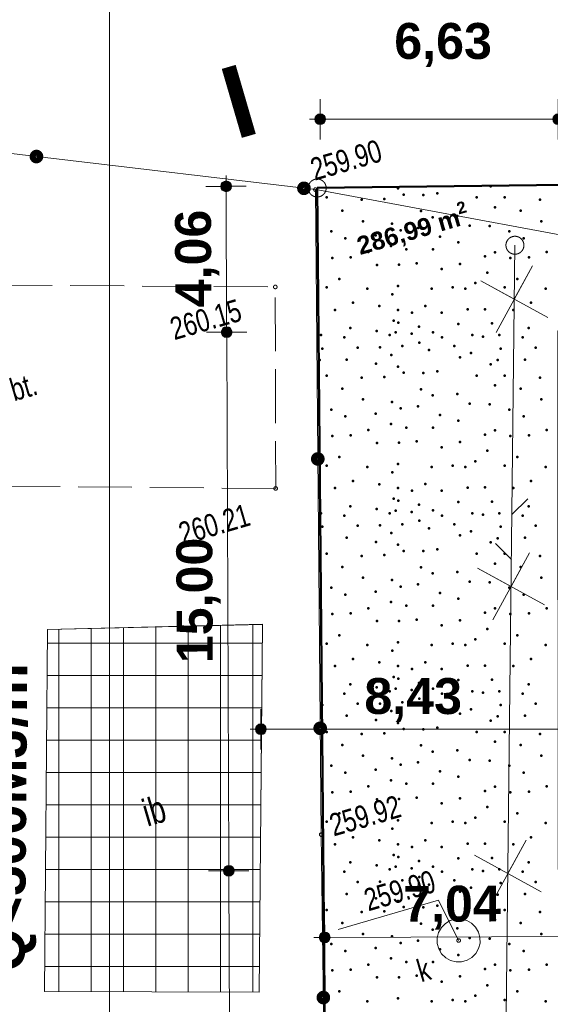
# Model space of a CAD drawing. Header units: millimetres. Extents: x -105537 to 923666, y -162842 to 175608.
# Tile 7 of 41: x -15493 to -722, y -3754 to 23665. Entities that reach past the tile are written whole.
import ezdxf
from ezdxf.xclip import XClip

# ---------------------------------------------------------------- set-up
doc = ezdxf.new("R2010")
doc.units = ezdxf.units.MM
doc.header["$MEASUREMENT"] = 0
doc.header["$XCLIPFRAME"] = 0
doc.linetypes.add('1054', pattern=[2000, 1500, -500])
doc.linetypes.add('Wipeout_Contour', pattern=[1000, 0, -1000])
for name, color, linetype in [('A__!REF_RYSUNKI', 7, 'Continuous'), ('Nowe_01-PZT-WYPEŁNIENIA', 7, 'Continuous'), ('Nowe_A__STROPY', 7, 'Continuous'), ('Nowe_A_WYM_SYTUACJA', 7, 'Continuous')]:
    doc.layers.add(name, color=color, linetype=linetype)
for name, color, linetype, lineweight, true_color in [('Nowe_01-PZT-WYPEŁNIENIA_Nr_pióra__243', 7, 'Continuous', 13, 0x797979), ('Nowe_01-PZT-WYPEŁNIENIA_Nr_pióra__253', 7, 'Continuous', 13, 0xccf4b0), ('Nowe_01-PZT-WYPEŁNIENIA_Nr_pióra__95', 7, 'Continuous', 50, 0xe1e100), ('Nowe_01-PZT-WYPEŁNIENIA_Nr_pióra__97', 7, 'Continuous', 15, 0xff2828), ('Nowe_A_TER_GRANICA_Nr_pióra__221', 7, 'Continuous', 50, 0xbcc01d), ('Nowe_A_TER_UZBROJENIE_Nr_pióra__58', 7, 'Continuous', 20, 0xdf0000)]:
    doc.layers.add(name, color=color, linetype=linetype, lineweight=lineweight, true_color=true_color)
for name, color, linetype, lineweight in [('Nowe_199-Z Wymiary i opisy_Nr_pióra__1', 7, 'Continuous', 13), ('Nowe_199-Z Wymiary i opisy_Nr_pióra__203', 7, 'Continuous', 50), ('Nowe_A__STROPY_Nr_pióra__89', 7, 'Continuous', 13), ('Nowe_A_WYM_SYTUACJA_Nr_pióra__1', 7, 'Continuous', 13), ('Nowe_A_WYM_SYTUACJA_Nr_pióra__45', 7, 'Continuous', 15), ('Nowe_A_WYM_SYTUACJA_Nr_pióra__85', 7, 'Continuous', 13), ('Wadowice Wałowa mdcp500_2_EGB_DzialkaEwidencyjna_Nr_pióra__3', 3, 'Continuous', 18), ('Wadowice Wałowa mdcp500_2_EGB_PunktGraniczny_Nr_pióra__3', 3, 'Continuous', 18), ('Wadowice Wałowa mdcp500_2_GES_InneUrzadzeniaTowarzyszace_Nr_pióra__7', 7, 'Continuous', 18), ('Wadowice Wałowa mdcp500_2_GES_PrzewodTelekomunikacyjny_Nr_pióra__30', 30, 'Continuous', 18), ('Wadowice Wałowa mdcp500_2_GES_Rzedna_Nr_pióra__34', 34, 'Continuous', 18), ('Wadowice Wałowa mdcp500_2_GES_UrzadzeniaSiecKanalizacyjna_Nr_pióra__34', 34, 'Continuous', 18), ('Wadowice Wałowa mdcp500_2_OT_Budowle_Nr_pióra__7', 7, 'Continuous', 18), ('Wadowice Wałowa mdcp500_2_OT_Komunikacja_Nr_pióra__7', 7, 'Continuous', 18), ('Wadowice Wałowa mdcp500_2_OT_Ogrodzenia_Nr_pióra__7', 7, 'Continuous', 18), ('Wadowice Wałowa mdcp500_2_OT_Rzedna_Nr_pióra__7', 7, 'Continuous', 18), ('Wadowice Wałowa mdcp500_3_0_Nr_pióra__1', 7, 'Continuous', 13)]:
    doc.layers.add(name, color=color, linetype=linetype, lineweight=lineweight)
doc.styles.add('STYL_AUTOMATYCZNY_2', font='arial.ttf')
doc.styles.add('STYL_AUTOMATYCZNY_5', font='arial.ttf')
doc.styles.add('STYL_AUTOMATYCZNY_6', font='arial.ttf', dxfattribs={"width": 0.75})
doc.dimstyles.new('STYL_AUTOMATYCZNY__1', dxfattribs={"dimtxt": 1000, "dimasz": 570, "dimexe": 0.18, "dimexo": 0.0625, "dimgap": 0, "dimtad": 1, "dimlfac": 0.001, "dimzin": 0, "dimdsep": 46, "dimtxsty": 'STYL_AUTOMATYCZNY_5', "dimblk": 'ARROWHEAD_11', "dimblk1": 'ARROWHEAD_11', "dimblk2": 'ARROWHEAD_11', "dimcen": 0.09, "dimse1": 1, "dimse2": 1, "dimclrd": 7, "dimclre": 7, "dimclrt": 7, "dimadec": 0, "dimazin": 0, "dimtfac": 1, "dimtdec": 4, "dimtmove": 0, "dimatfit": 3, "dimfxl": 1, "dimtolj": 1, "dimtzin": 0, "dimarcsym": 0})
doc.dimstyles.new('STYL_AUTOMATYCZNY__2', dxfattribs={"dimtxt": 1000, "dimasz": 570, "dimexe": 0.18, "dimexo": 0.0625, "dimgap": 0, "dimtad": 1, "dimtih": 1, "dimtoh": 1, "dimlfac": 0.001, "dimzin": 0, "dimdsep": 46, "dimtxsty": 'STYL_AUTOMATYCZNY_5', "dimblk": 'ARROWHEAD_11', "dimblk1": 'ARROWHEAD_11', "dimblk2": 'ARROWHEAD_11', "dimcen": 0.09, "dimse1": 1, "dimse2": 1, "dimclrd": 7, "dimclre": 7, "dimclrt": 7, "dimadec": 0, "dimazin": 0, "dimtfac": 1, "dimtdec": 4, "dimtmove": 0, "dimatfit": 3, "dimfxl": 1, "dimtolj": 1, "dimtzin": 0, "dimarcsym": 0})
doc.dimstyles.new('STYL_AUTOMATYCZNY__3', dxfattribs={"dimtxt": 1000, "dimasz": 570, "dimexe": 0.18, "dimexo": 0.0625, "dimgap": 0, "dimtad": 1, "dimtih": 1, "dimtoh": 1, "dimlfac": 0.001, "dimzin": 0, "dimdsep": 46, "dimtxsty": 'STYL_AUTOMATYCZNY_5', "dimblk": 'ARROWHEAD_11', "dimblk1": 'ARROWHEAD_11', "dimblk2": 'ARROWHEAD_11', "dimcen": 0.09, "dimse1": 1, "dimse2": 1, "dimclrd": 7, "dimclre": 7, "dimclrt": 7, "dimadec": 0, "dimazin": 0, "dimtfac": 1, "dimtdec": 4, "dimtmove": 2, "dimatfit": 3, "dimfxl": 1, "dimtolj": 1, "dimtzin": 0, "dimarcsym": 0})
picture_1 = doc.add_image_def('image1.tif', size_in_pixel=(6904, 2168))

# ---------------------------------------------------------------- blocks, each defined once
blk = doc.blocks.new('Rysunek_1_3', base_point=(73226, -6125))
at = {"layer": 'Wadowice Wałowa mdcp500_3_0_Nr_pióra__1', "color": 7, "lineweight": 13}
image = blk.add_image(picture_1, insert=(-79879, -3368), size_in_units=(292228, 91739), rotation=16.24147, dxfattribs=at)
image.set_boundary_path([(-0.5, -0.5), (6903.5, 2167.5)])
blk = doc.blocks.new('*X3')
at = {"layer": 'Nowe_01-PZT-WYPEŁNIENIA_Nr_pióra__95', "color": 52, "linetype": 'Continuous', "lineweight": 50, "true_color": 0xe1e100}
for p in [(-4961, 18964), (-2380, 19027), (-6950, 18714), (-5974, 18655), (-5346, 18675), (-4805, 18792), (-4257, 18787), (-3866, 18831), (-2771, 18714), (-1989, 18714), (-1012, 18655), (-2262, 18440), (-6507, 18348), (-4322, 18335), (-3995, 18165), (-3314, 18202), (-1546, 18348), (-5933, 18049), (-5131, 17982), (-4408, 17862), (-2966, 17932), (-2410, 17916), (-972, 18049), (-6822, 17768), (-6822, 17768), (-6428, 17576), (-5581, 17658), (-4886, 17798), (-3788, 17619), (-1861, 17768), (-1861, 17768), (-1467, 17576), (-5158, 17366), (-3279, 17462), (-6793, 17032), (-6275, 17051), (-5786, 17196), (-4726, 17267), (-3983, 17267), (-2536, 17071), (-2262, 17189), (-1832, 17032), (-1314, 17051), (-825, 17196), (-5542, 16837), (-4938, 16842), (-4445, 16882), (-4445, 16882), (-3238, 16863), (-3749, 16719), (-2476, 16619), (-6950, 16211), (-6598, 16446), (-4961, 16250), (-3436, 16211), (-2810, 16328), (-1989, 16211), (-1637, 16446), (-5815, 16172), (-5118, 16017), (-4022, 16172), (-3084, 16172), (-854, 16172), (-6218, 15781), (-5485, 15689), (-4200, 15693), (-4200, 15693), (-1257, 15781), (-6715, 15585), (-4961, 15585), (-4570, 15507), (-3749, 15507), (-3026, 15598), (-2540, 15599), (-1754, 15585), (-5079, 15283), (-4951, 15231), (-4374, 15116), (-3279, 15194), (-2345, 15205), (-7106, 14881), (-6454, 14816), (-6285, 15077), (-5559, 14996), (-5197, 14881), (-5027, 14956), (-4584, 14917), (-3983, 14959), (-3733, 14816), (-2888, 14881), (-2593, 14842), (-2145, 14881), (-1493, 14816), (-1324, 15077), (-6089, 14536), (-5464, 14543), (-4844, 14575), (-4370, 14675), (-3397, 14575), (-1128, 14536), (-7067, 14505), (-5144, 14331), (-4100, 14462), (-3240, 14262), (-2927, 14379), (-2106, 14505), (-7145, 14184), (-6389, 14200), (-5577, 14082), (-4961, 14004), (-2380, 14066), (-2184, 14184), (-1428, 14200), (-6950, 13754), (-5346, 13714), (-4805, 13832), (-4257, 13826), (-3866, 13871), (-2771, 13754), (-1989, 13754), (-5974, 13694), (-2262, 13480), (-1012, 13694), (-6507, 13388), (-4322, 13375), (-3995, 13205), (-3314, 13242), (-1546, 13388), (-5933, 13089), (-5131, 13021), (-4408, 12902), (-2966, 12971), (-2410, 12956), (-972, 13089), (-6822, 12808), (-6822, 12808), (-6428, 12615), (-5581, 12698), (-4886, 12838), (-3788, 12658), (-1861, 12808), (-1861, 12808), (-1467, 12615), (-5158, 12406), (-3279, 12502), (-6793, 12072), (-6275, 12091), (-5786, 12235), (-4726, 12306), (-3983, 12306), (-2536, 12111), (-2262, 12228), (-1832, 12072), (-1314, 12091), (-825, 12235), (-5542, 11876), (-4938, 11882), (-4445, 11921), (-4445, 11921), (-3238, 11902), (-3749, 11759), (-2476, 11659), (-6950, 11250), (-6598, 11485), (-4961, 11290), (-3436, 11250), (-2810, 11368), (-1989, 11250), (-1637, 11485), (-5815, 11211), (-5118, 11056), (-4022, 11211), (-3084, 11211), (-854, 11211), (-6218, 10821), (-5485, 10729), (-4200, 10733), (-4200, 10733), (-1257, 10821), (-6715, 10625), (-4961, 10625), (-4570, 10547), (-3749, 10547), (-3026, 10637), (-2540, 10639), (-1754, 10625), (-5079, 10323), (-4951, 10271), (-4374, 10155), (-3279, 10234), (-2345, 10244), (-7106, 9921), (-6285, 10116), (-5559, 10035), (-5197, 9921), (-5027, 9996), (-4584, 9956), (-3983, 9999), (-2888, 9921), (-2593, 9881), (-2145, 9921), (-1324, 10116), (-6454, 9855), (-4844, 9615), (-4370, 9715), (-3733, 9855), (-3397, 9615), (-1493, 9855), (-7067, 9545), (-6089, 9575), (-5464, 9583), (-5144, 9371), (-4100, 9502), (-2927, 9419), (-2106, 9545), (-1128, 9575), (-6389, 9240), (-5577, 9122), (-3240, 9302), (-2380, 9106), (-2184, 9223), (-1428, 9240), (-6950, 8793), (-4961, 9043), (-4805, 8871), (-4257, 8866), (-3866, 8911), (-2771, 8793), (-1989, 8793), (-5974, 8734), (-5346, 8754), (-2262, 8519), (-1012, 8734), (-6507, 8428), (-4322, 8414), (-3995, 8244), (-3314, 8281), (-1546, 8428), (-5933, 8128), (-5131, 8061), (-2966, 8011), (-2410, 7995), (-972, 8128), (-6822, 7847), (-6822, 7847), (-5581, 7737), (-4886, 7877), (-4408, 7942), (-3788, 7698), (-1861, 7847), (-1861, 7847), (-6428, 7655), (-5158, 7445), (-3279, 7542), (-1467, 7655), (-6275, 7131), (-5786, 7275), (-4726, 7346), (-3983, 7346), (-2536, 7151), (-2262, 7268), (-1314, 7131), (-825, 7275), (-6793, 7111), (-5542, 6916), (-4938, 6921), (-4445, 6961), (-4445, 6961), (-3238, 6942), (-1832, 7111), (-3749, 6799), (-2476, 6699), (-6598, 6525), (-4961, 6329), (-2810, 6407), (-1637, 6525), (-6950, 6290), (-5815, 6251), (-5118, 6096), (-4022, 6251), (-3436, 6290), (-3084, 6251), (-1989, 6290), (-854, 6251), (-6218, 5860), (-5485, 5769), (-4200, 5773), (-4200, 5773), (-1257, 5860), (-6715, 5664), (-4961, 5664), (-4570, 5586), (-3749, 5586), (-3026, 5677), (-2540, 5678), (-1754, 5664), (-5079, 5363), (-4951, 5310), (-3279, 5273), (-2345, 5284), (-6285, 5156), (-5559, 5075), (-5197, 4960), (-5027, 5035), (-4584, 4996), (-4374, 5195), (-3983, 5039), (-2888, 4960), (-2145, 4960), (-1324, 5156), (-6454, 4895), (-4370, 4754), (-3733, 4895), (-2593, 4921), (-1493, 4895), (-7067, 4585), (-6089, 4615), (-5464, 4622), (-5144, 4410), (-4844, 4654), (-4100, 4541), (-3397, 4654), (-2927, 4459), (-2106, 4585), (-1128, 4615), (-6389, 4279), (-5577, 4161), (-3240, 4341), (-2380, 4146), (-2184, 4263), (-1428, 4279), (-4961, 4083), (-4805, 3911), (-4257, 3906), (-3866, 3950), (-6950, 3833), (-5974, 3773), (-5346, 3794), (-2771, 3833), (-1989, 3833), (-1012, 3773), (-6507, 3467), (-4322, 3454), (-3314, 3321), (-2262, 3559), (-1546, 3467), (-5933, 3168), (-5131, 3100), (-3995, 3284), (-2966, 3051), (-2410, 3035), (-972, 3168), (-6822, 2887), (-6822, 2887), (-5581, 2777), (-4886, 2917), (-4408, 2981), (-1861, 2887), (-1861, 2887), (-6428, 2694), (-5158, 2485), (-3788, 2738), (-3279, 2581), (-1467, 2694), (-5786, 2315), (-4726, 2386), (-3983, 2386), (-2262, 2308), (-825, 2315), (-6793, 2151), (-6275, 2170), (-5542, 1956), (-4938, 1961), (-4445, 2001), (-4445, 2001), (-3238, 1982), (-2536, 2190), (-1832, 2151), (-1314, 2170), (-3749, 1838), (-2476, 1738), (-6598, 1564), (-2810, 1447), (-1637, 1564), (-6950, 1330), (-5815, 1291), (-5118, 1136), (-4961, 1369), (-4022, 1291), (-3436, 1330), (-3084, 1291), (-1989, 1330), (-854, 1291), (-6218, 900), (-1257, 900), (-6715, 704), (-5485, 808), (-4961, 704), (-4570, 626), (-4200, 812), (-4200, 812), (-3749, 626), (-3026, 717), (-2540, 718), (-1754, 704), (-5079, 402), (-4951, 350), (-3279, 313), (-2345, 324), (-6285, 196), (-5559, 114), (-5197, 0), (-5027, 75), (-4584, 35), (-4374, 235), (-3983, 78), (-2888, 0), (-2145, 0), (-1324, 196), (-6454, -65), (-4370, -206), (-3733, -65), (-2593, -39), (-1493, -65), (-6089, -345), (-5464, -338), (-4844, -306), (-4100, -419), (-3397, -306), (-2927, -502), (-2106, -376), (-1128, -345), (-6389, -681), (-5577, -799), (-5144, -550), (-3240, -619), (-2380, -815), (-2184, -697), (-1428, -681), (-4961, -878), (-4805, -1049), (-4257, -1055), (-3866, -1010), (-6950, -1128), (-5974, -1187), (-5346, -1167), (-2771, -1128), (-1989, -1128), (-1012, -1187), (-6507, -1493), (-4322, -1506), (-3314, -1640), (-2262, -1401), (-1546, -1493), (-5933, -1792), (-5131, -1860), (-3995, -1677), (-2966, -1910), (-972, -1792), (-6822, -2073), (-6822, -2073), (-5581, -2184), (-4886, -2043), (-4408, -1979), (-2410, -1925), (-1861, -2073), (-1861, -2073), (-6428, -2266), (-3788, -2223), (-3279, -2379), (-1467, -2266), (-5786, -2646), (-5158, -2476), (-4726, -2575), (-3983, -2575), (-2262, -2653), (-825, -2646), (-6793, -2809), (-6275, -2790), (-5542, -3005), (-4938, -2999), (-4445, -2960), (-4445, -2960), (-3238, -2979), (-2536, -2770), (-1832, -2809), (-1314, -2790), (-3749, -3122), (-2476, -3222), (-6598, -3396), (-2810, -3513), (-1637, -3396), (-6950, -3631), (-5815, -3670), (-4961, -3591), (-4022, -3670), (-3436, -3631), (-3084, -3670), (-1989, -3631), (-854, -3670)]:
    blk.add_point(p, dxfattribs=at)
blk = doc.blocks.new('Wypełnienie_1_1')
at = {"color": 254, "linetype": 'Wipeout_Contour', "lineweight": 0, "ltscale": 110494.15238}
blk.add_wipeout([(-6905, -14680), (49, -14951), (-9, 0), (-500, 0), (-510, 15000), (13319, 15000), (13400, 19233), (-7211, 18978)], dxfattribs=at).dxf.layer = 'Nowe_01-PZT-WYPEŁNIENIA'
at = {"layer": 'Nowe_01-PZT-WYPEŁNIENIA_Nr_pióra__253', "color": 254, "linetype": 'Continuous', "lineweight": 13, "true_color": 0xccf4b0, "flags": 128}
blk.add_lwpolyline([(-6905, -14680), (49, -14951), (-9, 0), (-500, 0), (-510, 15000), (13319, 15000), (13400, 19233), (-7211, 18978)], close=True, dxfattribs=at)
at = {"layer": 'Nowe_01-PZT-WYPEŁNIENIA_Nr_pióra__95', "color": 52, "linetype": 'Continuous', "lineweight": 50, "true_color": 0xe1e100}
blk.add_blockref('*X3', (0, 0), dxfattribs=at)
at = {"layer": 'Nowe_01-PZT-WYPEŁNIENIA_Nr_pióra__95', "color": 12, "lineweight": 30, "true_color": 0xde1212, "insert": (-5975, 16970), "char_height": 500, "attachment_point": 7, "rotation": 16.2415, "style": 'STYL_AUTOMATYCZNY_2'}
blk.add_mtext('\\A1;{\\pql;\\fArial|b1|i0|c238|p0;\\W1.000000;286,99 m\\fArial|b1|i0|c238|p0;\\W1.000000;\\A1{\\H.66x;\\S2^  ;}}', dxfattribs=at)
blk = doc.blocks.new('Strop_2_1', base_point=(-12989, -15343))
at = {"layer": 'Nowe_A__STROPY_Nr_pióra__89', "color": 7, "linetype": 'Continuous', "lineweight": 13, "flags": 128}
blk.add_lwpolyline([(-12989, -15343), (49383, -15343), (49383, 26682), (-12989, 26682)], close=True, dxfattribs=at)
blk = doc.blocks.new('*D72')
at = {"layer": 'Nowe_A_WYM_SYTUACJA_Nr_pióra__45', "linetype": 'Continuous', "lineweight": 15}
for points in [[(-9897, 19024), (-9886, 18967), (-9853, 18918), (-9805, 18885), (-9747, 18874), (-9690, 18885), (-9641, 18918), (-9609, 18967), (-9597, 19024), (-9609, 19081), (-9641, 19130), (-9690, 19163), (-9747, 19174), (-9805, 19163), (-9853, 19130), (-9886, 19081)], [(-9881, 14964), (-9870, 14906), (-9837, 14858), (-9789, 14825), (-9731, 14814), (-9674, 14825), (-9625, 14858), (-9593, 14906), (-9581, 14964), (-9593, 15021), (-9625, 15070), (-9674, 15102), (-9731, 15114), (-9789, 15102), (-9837, 15070), (-9870, 15021)]]:
    blk.add_hatch(color=7, dxfattribs=at).paths.add_polyline_path(points)
at = {"layer": 'Nowe_A_WYM_SYTUACJA_Nr_pióra__45', "color": 7, "linetype": 'Continuous', "lineweight": 15}
blk.add_circle((-9747, 19024), 150, dxfattribs=at)
at = {"layer": 'Nowe_A_WYM_SYTUACJA_Nr_pióra__85', "color": 7, "linetype": 'Continuous', "lineweight": 13}
for p, q in [((-9748, 19324), (-9748, 19174)), ((-10310, 19022), (-9897, 19023)), ((-9597, 19025), (-9185, 19026)), ((-9747, 18874), (-9732, 15114))]:
    blk.add_line(p, q, dxfattribs=at)
at = {"layer": 'Nowe_A_WYM_SYTUACJA_Nr_pióra__1', "color": 7, "lineweight": 13, "insert": (-9934, 15658), "char_height": 1000, "attachment_point": 7, "rotation": 90.2258, "style": 'STYL_AUTOMATYCZNY_5'}
blk.add_mtext('\\A1;{\\pql;\\fArial|b1|i0|c238|p0;\\W1.000000;4,06}', dxfattribs=at)
blk = doc.blocks.new('ARROWHEAD_11')
at = {"color": 0, "linetype": 'Continuous', "lineweight": 0}
blk.add_line((0, 0), (-1, 0), dxfattribs=at)
at = {"color": 0, "linetype": 'Continuous', "lineweight": 0, "const_width": 0.25, "flags": 128}
blk.add_lwpolyline([(-0.125, 0, 1), (0.125, 0, 1)], format="xyb", close=True, dxfattribs=at)
blk = doc.blocks.new('*D74')
at = {"layer": 'Nowe_A_WYM_SYTUACJA_Nr_pióra__45', "linetype": 'Continuous', "lineweight": 15}
for points in [[(-9881, 14964), (-9870, 14906), (-9837, 14858), (-9789, 14825), (-9731, 14814), (-9674, 14825), (-9625, 14858), (-9593, 14906), (-9581, 14964), (-9593, 15021), (-9625, 15070), (-9674, 15102), (-9731, 15114), (-9789, 15102), (-9837, 15070), (-9870, 15021)], [(-9822, -36), (-9811, -94), (-9778, -142), (-9730, -175), (-9672, -186), (-9615, -175), (-9566, -142), (-9534, -94), (-9522, -36), (-9534, 21), (-9566, 70), (-9615, 102), (-9672, 114), (-9730, 102), (-9778, 70), (-9811, 21)]]:
    blk.add_hatch(color=7, dxfattribs=at).paths.add_polyline_path(points)
at = {"layer": 'Nowe_A_WYM_SYTUACJA_Nr_pióra__45', "color": 7, "linetype": 'Continuous', "lineweight": 15}
for centre in [(-9731, 14964), (-9672, -36)]:
    blk.add_circle(centre, 150, dxfattribs=at)
at = {"layer": 'Nowe_A_WYM_SYTUACJA_Nr_pióra__85', "color": 7, "linetype": 'Continuous', "lineweight": 13}
for p, q in [((-10294, 14961), (-9881, 14963)), ((-9731, 14814), (-9673, 114)), ((-9581, 14964), (-9169, 14966)), ((-10235, -38), (-9822, -37)), ((-9522, -36), (-9110, -34))]:
    blk.add_line(p, q, dxfattribs=at)
at = {"layer": 'Nowe_A_WYM_SYTUACJA_Nr_pióra__1', "color": 7, "lineweight": 13, "insert": (-9895, 5747), "char_height": 1000, "attachment_point": 7, "rotation": 90.2258, "style": 'STYL_AUTOMATYCZNY_5'}
blk.add_mtext('\\A1;{\\pql;\\fArial|b1|i0|c238|p0;\\W1.000000;15,00}', dxfattribs=at)
blk = doc.blocks.new('*D75')
at = {"layer": 'Nowe_A_WYM_SYTUACJA_Nr_pióra__45', "linetype": 'Continuous', "lineweight": 15}
for points in [[(-9822, -36), (-9811, -94), (-9778, -142), (-9730, -175), (-9672, -186), (-9615, -175), (-9566, -142), (-9534, -94), (-9522, -36), (-9534, 21), (-9566, 70), (-9615, 102), (-9672, 114), (-9730, 102), (-9778, 70), (-9811, 21)], [(-9751, -18042), (-9740, -18099), (-9707, -18148), (-9659, -18180), (-9601, -18192), (-9544, -18180), (-9495, -18148), (-9463, -18099), (-9451, -18042), (-9463, -17984), (-9495, -17936), (-9544, -17903), (-9601, -17892), (-9659, -17903), (-9707, -17936), (-9740, -17984)]]:
    blk.add_hatch(color=7, dxfattribs=at).paths.add_polyline_path(points)
at = {"layer": 'Nowe_A_WYM_SYTUACJA_Nr_pióra__45', "color": 7, "linetype": 'Continuous', "lineweight": 15}
blk.add_circle((-9601, -18042), 150, dxfattribs=at)
at = {"layer": 'Nowe_A_WYM_SYTUACJA_Nr_pióra__85', "color": 7, "linetype": 'Continuous', "lineweight": 13}
for p, q in [((-9672, -186), (-9602, -17892)), ((-10164, -18044), (-9751, -18042)), ((-9451, -18041), (-9039, -18039)), ((-9601, -18192), (-9600, -18342))]:
    blk.add_line(p, q, dxfattribs=at)
at = {"layer": 'Nowe_A_WYM_SYTUACJA_Nr_pióra__1', "color": 7, "lineweight": 13, "insert": (-9830, -10756), "char_height": 1000, "attachment_point": 7, "rotation": 90.2258, "style": 'STYL_AUTOMATYCZNY_5'}
blk.add_mtext('\\A1;{\\pql;\\fArial|b1|i0|c238|p0;\\W1.000000;18,01}', dxfattribs=at)
blk = doc.blocks.new('*D81')
at = {"layer": 'Nowe_A_WYM_SYTUACJA_Nr_pióra__45', "linetype": 'Continuous', "lineweight": 15}
for points in [[(-7153, -1892), (-7141, -1949), (-7109, -1998), (-7060, -2030), (-7003, -2042), (-6945, -2030), (-6897, -1998), (-6864, -1949), (-6853, -1892), (-6864, -1834), (-6897, -1786), (-6945, -1753), (-7003, -1742), (-7060, -1753), (-7109, -1786), (-7141, -1834)], [(-109, -1864), (-98, -1921), (-65, -1970), (-17, -2003), (41, -2014), (98, -2003), (147, -1970), (179, -1921), (191, -1864), (179, -1807), (147, -1758), (98, -1725), (41, -1714), (-17, -1725), (-65, -1758), (-98, -1807)]]:
    blk.add_hatch(color=7, dxfattribs=at).paths.add_polyline_path(points)
at = {"layer": 'Nowe_A_WYM_SYTUACJA_Nr_pióra__45', "color": 7, "linetype": 'Continuous', "lineweight": 15}
for centre in [(-7003, -1892), (41, -1864)]:
    blk.add_circle(centre, 150, dxfattribs=at)
at = {"layer": 'Nowe_A_WYM_SYTUACJA_Nr_pióra__85', "color": 7, "linetype": 'Continuous', "lineweight": 13}
for p, q in [((-7003, -1742), (-7005, -1329)), ((40, -1714), (38, -1301)), ((-7303, -1893), (-7153, -1892)), ((-6853, -1891), (-109, -1865)), ((191, -1863), (341, -1863)), ((-7001, -2454), (-7002, -2042)), ((43, -2426), (41, -2014))]:
    blk.add_line(p, q, dxfattribs=at)
at = {"layer": 'Nowe_A_WYM_SYTUACJA_Nr_pióra__1', "color": 7, "lineweight": 13, "insert": (-4816, -1683), "char_height": 1000, "attachment_point": 7, "rotation": 0.2258, "style": 'STYL_AUTOMATYCZNY_5'}
blk.add_mtext('\\A1;{\\pql;\\fArial|b1|i0|c238|p0;\\W1.000000;7,04}', dxfattribs=at)
blk = doc.blocks.new('*D82')
at = {"layer": 'Nowe_A_WYM_SYTUACJA_Nr_pióra__45', "linetype": 'Continuous', "lineweight": 15}
for points in [[(-8928, 3906), (-8917, 3848), (-8884, 3800), (-8835, 3767), (-8778, 3756), (-8721, 3767), (-8672, 3800), (-8640, 3848), (-8628, 3906), (-8640, 3963), (-8672, 4012), (-8721, 4044), (-8778, 4056), (-8835, 4044), (-8884, 4012), (-8917, 3963)], [(-500, 3906), (-489, 3848), (-456, 3800), (-407, 3767), (-350, 3756), (-293, 3767), (-244, 3800), (-211, 3848), (-200, 3906), (-211, 3963), (-244, 4012), (-293, 4044), (-350, 4056), (-407, 4044), (-456, 4012), (-489, 3963)]]:
    blk.add_hatch(color=7, dxfattribs=at).paths.add_polyline_path(points)
at = {"layer": 'Nowe_A_WYM_SYTUACJA_Nr_pióra__45', "color": 7, "linetype": 'Continuous', "lineweight": 15}
for centre in [(-8778, 3906), (-350, 3906)]:
    blk.add_circle(centre, 150, dxfattribs=at)
at = {"layer": 'Nowe_A_WYM_SYTUACJA_Nr_pióra__85', "color": 7, "linetype": 'Continuous', "lineweight": 13}
for p, q in [((-8778, 4056), (-8778, 4468)), ((-350, 4056), (-350, 4468)), ((-9078, 3906), (-8928, 3906)), ((-8628, 3906), (-500, 3906)), ((-200, 3906), (-50, 3906)), ((-8778, 3343), (-8778, 3756)), ((-350, 3343), (-350, 3756))]:
    blk.add_line(p, q, dxfattribs=at)
at = {"layer": 'Nowe_A_WYM_SYTUACJA_Nr_pióra__1', "color": 7, "lineweight": 13, "insert": (-5899, 4106), "char_height": 1000, "attachment_point": 7, "style": 'STYL_AUTOMATYCZNY_5'}
blk.add_mtext('\\A1;{\\pql;\\fArial|b1|i0|c238|p0;\\W1.000000;8,43}', dxfattribs=at)
blk = doc.blocks.new('*D84')
at = {"layer": 'Nowe_A_WYM_SYTUACJA_Nr_pióra__45', "linetype": 'Continuous', "lineweight": 15}
for points in [[(-7277, 20893), (-7265, 20836), (-7233, 20787), (-7184, 20754), (-7127, 20743), (-7069, 20754), (-7021, 20787), (-6988, 20836), (-6977, 20893), (-6988, 20950), (-7021, 20999), (-7069, 21031), (-7127, 21043), (-7184, 21031), (-7233, 20999), (-7265, 20950)], [(-650, 20893), (-639, 20836), (-606, 20787), (-557, 20754), (-500, 20743), (-443, 20754), (-394, 20787), (-361, 20836), (-350, 20893), (-361, 20950), (-394, 20999), (-443, 21031), (-500, 21043), (-557, 21031), (-606, 20999), (-639, 20950)]]:
    blk.add_hatch(color=7, dxfattribs=at).paths.add_polyline_path(points)
at = {"layer": 'Nowe_A_WYM_SYTUACJA_Nr_pióra__45', "color": 7, "linetype": 'Continuous', "lineweight": 15}
for centre in [(-7127, 20893), (-500, 20893)]:
    blk.add_circle(centre, 150, dxfattribs=at)
at = {"layer": 'Nowe_A_WYM_SYTUACJA_Nr_pióra__85', "color": 7, "linetype": 'Continuous', "lineweight": 13}
for p, q in [((-7127, 21043), (-7127, 21455)), ((-500, 21043), (-500, 21455)), ((-7427, 20893), (-7277, 20893)), ((-6977, 20893), (-650, 20893)), ((-7127, 20330), (-7127, 20743)), ((-500, 20330), (-500, 20743))]:
    blk.add_line(p, q, dxfattribs=at)
at = {"layer": 'Nowe_A_WYM_SYTUACJA_Nr_pióra__1', "color": 7, "lineweight": 13, "insert": (-5065, 22348), "char_height": 1000, "attachment_point": 7, "style": 'STYL_AUTOMATYCZNY_5'}
blk.add_mtext('\\A1;{\\pql;\\fArial|b1|i0|c238|p0;\\W1.000000;6,63}', dxfattribs=at)
blk = doc.blocks.new('Rysunek_3_2', base_point=(-5551989123, -7375062639))
at = {"layer": 'Wadowice Wałowa mdcp500_2_EGB_DzialkaEwidencyjna_Nr_pióra__3', "color": 3, "linetype": 'Continuous', "lineweight": 18, "flags": 128}
blk.add_lwpolyline([(-7211, 18978), (-6905, -14680), (26261, -15975), (72069, -13723), (72003, -7275), (58811, -7722), (58549, 8659), (51814, 10790), (44561, 15989), (43932, 16826), (43847, 30884), (13284, 30177), (13400, 19233)], close=True, dxfattribs=at)
blk.add_lwpolyline([(-49613, -17103), (-45068, -17183), (-6866, -18678), (-6905, -14680), (-7211, 18978), (13400, 19233), (13284, 30177)], dxfattribs=at)
at = {"layer": 'Wadowice Wałowa mdcp500_2_EGB_PunktGraniczny_Nr_pióra__3', "color": 3, "linetype": 'Continuous', "lineweight": 18}
blk.add_circle((-7211, 18978), 250, dxfattribs=at)
at = {"layer": 'Wadowice Wałowa mdcp500_2_GES_InneUrzadzeniaTowarzyszace_Nr_pióra__7', "color": 7, "linetype": 'Continuous', "lineweight": 18}
blk.add_circle((-1706, 17384), 250, dxfattribs=at)
at = {"layer": 'Wadowice Wałowa mdcp500_2_GES_PrzewodTelekomunikacyjny_Nr_pióra__30', "color": 30, "linetype": 'Continuous', "lineweight": 18}
for p, q in [((-1792, 9885), (-1345, 10322)), ((-1806, 8635), (-2243, 9082))]:
    blk.add_line(p, q, dxfattribs=at)
at = {"layer": 'Wadowice Wałowa mdcp500_2_GES_PrzewodTelekomunikacyjny_Nr_pióra__30', "color": 30, "linetype": 'Continuous', "lineweight": 18, "flags": 128}
blk.add_lwpolyline([(-1706, 17384), (-2075, -14814), (45640, -14423)], dxfattribs=at)
at = {"layer": 'Wadowice Wałowa mdcp500_2_GES_Rzedna_Nr_pióra__34', "color": 34, "linetype": 'Continuous', "lineweight": 18, "flags": 128}
blk.add_lwpolyline([(-3273, -1977), (-3832, -855), (-6626, -1669)], dxfattribs=at)
at = {"layer": 'Wadowice Wałowa mdcp500_2_GES_Rzedna_Nr_pióra__34', "color": 34, "linetype": 'Continuous', "lineweight": 18}
blk.add_circle((-3273, -1977), 50, dxfattribs=at)
at = {"layer": 'Wadowice Wałowa mdcp500_2_GES_UrzadzeniaSiecKanalizacyjna_Nr_pióra__34', "color": 34, "linetype": 'Continuous', "lineweight": 18, "flags": 128}
blk.add_lwpolyline([(-3634, -2456), (-3746, -2346), (-3825, -2211), (-3867, -2061), (-3869, -1904), (-3830, -1752), (-3753, -1616), (-3643, -1504), (-3508, -1424), (-3357, -1383), (-3200, -1381), (-3049, -1420), (-2912, -1497), (-2801, -1607), (-2721, -1742), (-2679, -1893), (-2678, -2050), (-2717, -2201), (-2794, -2338), (-2904, -2449), (-3039, -2529), (-3189, -2571), (-3346, -2572), (-3498, -2533)], close=True, dxfattribs=at)
at = {"layer": 'Wadowice Wałowa mdcp500_2_OT_Budowle_Nr_pióra__7', "color": 7, "linetype": 'Continuous', "lineweight": 18, "flags": 128}
blk.add_lwpolyline([(-14723, 6687), (-8734, 6827), (-8822, -3416), (-14806, -3399)], close=True, dxfattribs=at)
at = {"layer": 'Wadowice Wałowa mdcp500_2_OT_Komunikacja_Nr_pióra__7', "color": 7, "linetype": '1054', "lineweight": 18, "flags": 128}
blk.add_lwpolyline([(-8367, 10611), (-22474, 10730), (-22393, 16316), (-8377, 16222)], close=True, dxfattribs=at)
at = {"layer": 'Wadowice Wałowa mdcp500_2_OT_Ogrodzenia_Nr_pióra__7', "color": 7, "linetype": 'Continuous', "lineweight": 18, "flags": 128}
for points in [[(-37371, 22504), (-7260, 18933), (13331, 15109), (13218, 30012), (43493, 30812)], [(-7260, 18933), (-7100, 971), (-6885, -14820)]]:
    blk.add_lwpolyline(points, dxfattribs=at)
at = {"layer": 'Wadowice Wałowa mdcp500_2_OT_Ogrodzenia_Nr_pióra__7', "color": 7, "linetype": 'Continuous', "lineweight": 18}
for centre, radius in [((-15027, 19854), 175), ((-15027, 19854), 158), ((-15027, 19854), 140), ((-15027, 19854), 122), ((-15027, 19854), 105), ((-15027, 19854), 87.5), ((-15027, 19854), 70), ((-15027, 19854), 52.5), ((-15027, 19854), 35), ((-7580, 18970), 175), ((-7580, 18970), 158), ((-7580, 18970), 140), ((-7580, 18970), 122), ((-7580, 18970), 105), ((-7580, 18970), 87.5), ((-7580, 18970), 70), ((-7580, 18970), 52.5), ((-7580, 18970), 35), ((-7194, 11433), 175), ((-7194, 11433), 158), ((-7194, 11433), 140), ((-7194, 11433), 122), ((-7194, 11433), 105), ((-7194, 11433), 87.5), ((-7194, 11433), 70), ((-7194, 11433), 52.5), ((-7194, 11433), 35), ((-7127, 3933), 175), ((-7127, 3933), 158), ((-7127, 3933), 140), ((-7127, 3933), 122), ((-7127, 3933), 105), ((-7127, 3933), 87.5), ((-7127, 3933), 70), ((-7127, 3933), 52.5), ((-7127, 3933), 35), ((-7039, -3566), 175), ((-7039, -3566), 158), ((-7039, -3566), 140), ((-7039, -3566), 122), ((-7039, -3566), 105), ((-7039, -3566), 87.5), ((-7039, -3566), 70), ((-7039, -3566), 52.5), ((-7039, -3566), 35)]:
    blk.add_circle(centre, radius, dxfattribs=at)
at = {"layer": 'Wadowice Wałowa mdcp500_2_OT_Rzedna_Nr_pióra__7', "color": 7, "linetype": 'Continuous', "lineweight": 18}
for centre in [(-7260, 18933), (-8377, 16222), (-8367, 10611), (-7100, 971)]:
    blk.add_circle(centre, 50, dxfattribs=at)
at = {"layer": 'Wadowice Wałowa mdcp500_2_GES_Rzedna_Nr_pióra__34', "color": 34, "linetype": 'Continuous', "lineweight": 18, "insert": (-5786, -1176), "char_height": 625, "attachment_point": 7, "rotation": 16.2415, "style": 'STYL_AUTOMATYCZNY_6'}
blk.add_mtext('\\A1;{\\pql;\\fArial|b0|i0|c238|p0;\\W0.750000;259.90}', dxfattribs=at)
at = {"layer": 'Wadowice Wałowa mdcp500_2_GES_UrzadzeniaSiecKanalizacyjna_Nr_pióra__34', "color": 34, "linetype": 'Continuous', "lineweight": 18, "insert": (-4405, -2843), "char_height": 625, "attachment_point": 4, "rotation": 16.2415, "style": 'STYL_AUTOMATYCZNY_6'}
blk.add_mtext('\\A1;{\\pql;\\fArial|b0|i0|c238|p0;\\W0.750000;k}', dxfattribs=at)
at = {"layer": 'Wadowice Wałowa mdcp500_2_OT_Budowle_Nr_pióra__7', "color": 7, "linetype": 'Continuous', "lineweight": 18, "insert": (-12046, 1546), "char_height": 750, "attachment_point": 4, "rotation": 16.2415, "style": 'STYL_AUTOMATYCZNY_6'}
blk.add_mtext('\\A1;{\\pql;\\fArial|b0|i0|c238|p0;\\W0.750000;ib}', dxfattribs=at)
at = {"layer": 'Wadowice Wałowa mdcp500_2_OT_Komunikacja_Nr_pióra__7', "color": 7, "linetype": 'Continuous', "lineweight": 18, "insert": (-15735, 13332), "char_height": 625, "attachment_point": 4, "rotation": 16.2415, "style": 'STYL_AUTOMATYCZNY_6'}
blk.add_mtext('\\A1;{\\pql;\\fArial|b0|i0|c238|p0;\\W0.750000;bt.}', dxfattribs=at)
at = {"layer": 'Wadowice Wałowa mdcp500_2_OT_Rzedna_Nr_pióra__7', "color": 7, "linetype": 'Continuous', "lineweight": 18, "char_height": 625, "attachment_point": 7, "rotation": 16.2415, "style": 'STYL_AUTOMATYCZNY_6'}
for s, insert in [('\\A1;{\\pql;\\fArial|b0|i0|c238|p0;\\W0.750000;259.90}', (-7278, 19171)), ('\\A1;{\\pql;\\fArial|b0|i0|c238|p0;\\W0.750000;260.15}', (-11186, 14730)), ('\\A1;{\\pql;\\fArial|b0|i0|c238|p0;\\W0.750000;260.21}', (-10949, 9027)), ('\\A1;{\\pql;\\fArial|b0|i0|c238|p0;\\W0.750000;259.92}', (-6749, 910))]:
    blk.add_mtext(s, dxfattribs=dict(at, insert=insert))

msp = doc.modelspace()

# ---------------------------------------------------------------- hatches: boundary and pattern name
at = {"layer": 'Nowe_01-PZT-WYPEŁNIENIA_Nr_pióra__97', "linetype": 'Continuous', "lineweight": 15, "true_color": 0xff2828}
h = msp.add_hatch(dxfattribs=at)
h.set_pattern_fill('Siatka_90x90_0001', color=20, style=0, pattern_type=2)
h.set_pattern_definition([(0, (0, 0), (0, 900), []), (90, (0, 0), (-900, 0), [])])
h.paths.add_polyline_path([(-14723.261, 6686.656), (-14805.76, -3398.918), (-8822.165, -3416.075), (-8733.615, 6827.497)])

# ---------------------------------------------------------------- linework, layer by layer
at = {"layer": 'Nowe_01-PZT-WYPEŁNIENIA_Nr_pióra__243', "color": 8, "linetype": 'Continuous', "lineweight": 13, "true_color": 0x797979, "flags": 128}
msp.add_lwpolyline([(-14723.261, 6686.656), (-14805.76, -3398.918), (-8822.165, -3416.075), (-8733.615, 6827.497)], close=True, dxfattribs=at)

# ---------------------------------------------------------------- block references
at = {"layer": 'A__!REF_RYSUNKI', "color": 7, "linetype": 'Continuous', "lineweight": 13}
ref = msp.add_blockref('Rysunek_1_3', (73225.66, -6125.131), dxfattribs=at)
XClip(ref).set_block_clipping_path([(-93517.5507872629, 43450.1606019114), (110816.6640264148, 102975.132325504), (124455.4531805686, 56156.6090716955), (200686.4574784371, 78363.6015689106), (175028.2618212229, 166441.7158685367), (-105536.9572903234, 84709.7516477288)])
at = {"layer": 'Nowe_01-PZT-WYPEŁNIENIA_Nr_pióra__95', "color": 52, "linetype": 'Continuous', "lineweight": 50, "true_color": 0xe1e100}
msp.add_blockref('Wypełnienie_1_1', (0, 0), dxfattribs=at)

# ---------------------------------------------------------------- texts
at = {"layer": 'Nowe_199-Z Wymiary i opisy_Nr_pióra__1', "color": 7, "linetype": 'Continuous', "lineweight": 13, "insert": (-15000.305, 1703.31), "char_height": 1100, "attachment_point": 8, "rotation": 89.531339, "line_spacing_factor": 0.933025, "style": 'STYL_AUTOMATYCZNY_2'}
msp.add_mtext('\\A1;{\\pqc;\\fArial|b1|i0|c238|p0;\\W1.000000;PM \\P\\pqc;\\fArial|b1|i0|c238|p0;\\W1.000000;Q<500MJ/m²}', dxfattribs=at)
at = {"layer": 'Nowe_199-Z Wymiary i opisy_Nr_pióra__203', "color": 7, "linetype": 'Continuous', "lineweight": 50, "insert": (-9674.187, 22350.143), "char_height": 2000, "attachment_point": 2, "rotation": 16.2414656, "style": 'STYL_AUTOMATYCZNY_5'}
msp.add_mtext('\\A1;{\\pqc;\\fArial|b1|i0|c238|p0;\\W1.000000;I}', dxfattribs=at)

# ---------------------------------------------------------------- next in the draw order: linework, layer by layer
at = {"layer": 'Nowe_A_TER_GRANICA_Nr_pióra__221', "color": 52, "linetype": 'Continuous', "lineweight": 50, "true_color": 0xbcc01d}
for points in [[(-7211.241, 18978.2), (-6905.449, -14679.502), (26260.529, -15975.15), (44272.183, -15089.744), (72068.868, -13723.331), (72002.577, -7274.509), (58811.23, -7721.795), (58549.387, 8658.691), (51798.798, 10801.337), (44560.984, 15988.867), (43931.658, 16826.273), (43846.655, 30883.501), (13284.423, 30177.497)], [(13294.332, 30180.175), (13409.952, 19235.737), (-7211.241, 18978.2)]]:
    msp.add_lwpolyline(points, dxfattribs=at)
at = {"layer": 'Nowe_A_TER_UZBROJENIE_Nr_pióra__58', "color": 12, "linetype": 'Continuous', "lineweight": 20, "true_color": 0xdf0000}
for points in [[(-2233.28, 14953.828), (-1212.672, 16813.494), (-1722.976, 15883.661), (-2652.809, 16393.965), (-793.143, 15373.357)], [(-2325.038, 6954.354), (-1304.43, 8814.021), (-1814.734, 7884.187), (-2744.567, 8394.492), (-884.901, 7373.883)], [(-2416.796, -1045.12), (-1396.188, 814.547), (-1906.492, -115.286), (-2836.325, 395.018), (-976.659, -625.591)]]:
    msp.add_lwpolyline(points, dxfattribs=at)

# ---------------------------------------------------------------- next in the draw order: block references
at = {"layer": 'A__!REF_RYSUNKI', "color": 7, "linetype": 'Continuous', "lineweight": 13}
ref = msp.add_blockref('Rysunek_3_2', (-5551989123.249, -7375062639.407), dxfattribs=at)
XClip(ref).set_block_clipping_path([(-61241.4531575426, -107607.1502755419), (18474.2309784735, -84385.0293576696), (39659.2429552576, -157107.8322890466), (251319.9927157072, -95448.5543467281), (195865.5394707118, 94912.5971797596), (119370.7429366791, 72628.7588867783), (110592.302622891, 102762.9304267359), (-104289.334739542, 40165.3698595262)])
at = {"layer": 'Nowe_A__STROPY', "color": 7, "linetype": 'Continuous', "lineweight": 13}
msp.add_blockref('Strop_2_1', (-12989.279, -15342.714), dxfattribs=at)

# ---------------------------------------------------------------- next in the draw order: dimensions: what is measured, and where the dimension line sits
at = {"layer": 'Nowe_A_WYM_SYTUACJA', "color": 7, "linetype": 'Continuous', "lineweight": 13}
dim = msp.add_linear_dim(base=(-500, 20892.917), p1=(-7126.698, 3898.223), p2=(-500, 15000), angle=0, dimstyle='STYL_AUTOMATYCZNY__3', dxfattribs=at)
dim.commit()
dim.dimension.update_dxf_attribs({"geometry": '*D84', "text_midpoint": (-3770.245, 22847.85), "dimtype": 160})
for base, p1, p2, angle, dimstyle, picture, middle, turn in [((-9731.307, 14963.618), (-596.495, 19059.991), (-500, 15000), 270.2258122, 'STYL_AUTOMATYCZNY__1', '*D72', (-10439.145, 16950.993), 90.2258122), ((-9672.19, -36.149), (-500, 15000), (-500, 0), 270.2258122, 'STYL_AUTOMATYCZNY__1', '*D74', (-10401.582, 7420.111), 90.2258122), ((-9601.227, -18041.686), (-500, 0), (-7046.638, -18031.618), 270.2258122, 'STYL_AUTOMATYCZNY__1', '*D75', (-10336.542, -9082.541), 90.2258122), ((40.671, -1863.955), (-7000, -2582.687), (40.949, -1934.637), 0.2258122, 'STYL_AUTOMATYCZNY__2', '*D81', (-3523.805, -1177.998), 0.2258122)]:
    dim = msp.add_linear_dim(base=base, p1=p1, p2=p2, angle=angle, dimstyle=dimstyle, dxfattribs=at)
    dim.commit()
    dim.dimension.update_dxf_attribs({"geometry": picture, "text_midpoint": middle, "dimtype": 160, "text_rotation": turn})
dim = msp.add_linear_dim(base=(-350, 3905.694), p1=(-8778.087, 0), p2=(-350, 150), dimstyle='STYL_AUTOMATYCZNY__2', dxfattribs=at)
dim.commit()
dim.dimension.update_dxf_attribs({"geometry": '*D82', "text_midpoint": (-4604.064, 4605.694), "dimtype": 160})

doc.saveas('drawing.dxf')
